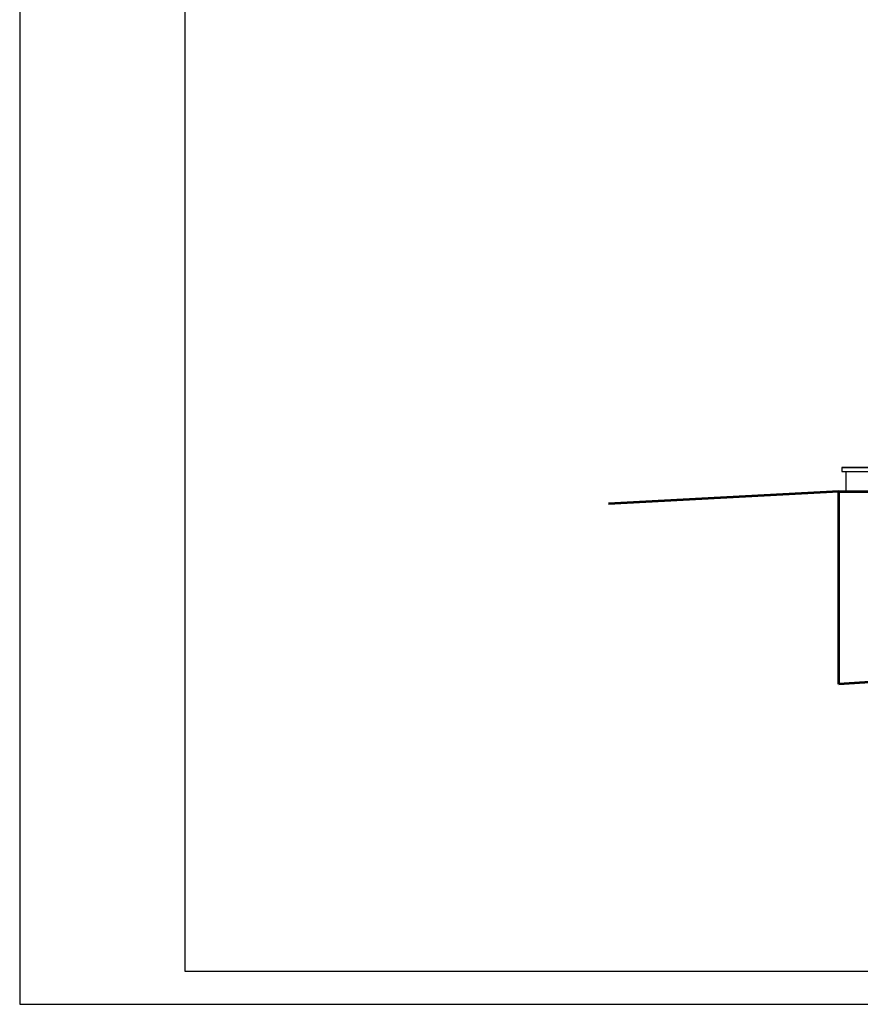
# Model space of a CAD drawing. Header units: millimetres. Extents: x 11979 to 37895, y 18730 to 47884.
# Tile 90 of 256: x 33811 to 34448, y 33129 to 33874. Entities that reach past the tile are written whole.
import ezdxf

# ---------------------------------------------------------------- set-up
doc = ezdxf.new("R2010")
doc.units = ezdxf.units.MM
for name, color, linetype in [('-LI-WIDOK', 2, 'Continuous'), ('-RAMKA', 2, 'Continuous'), ('_PROJEKTOWANE', 5, 'Continuous')]:
    doc.layers.add(name, color=color, linetype=linetype)
doc.layers.add('-ŚCIANY NOŚNE', color=4, linetype='Continuous', lineweight=53)

# ---------------------------------------------------------------- blocks, each defined once
blk = doc.blocks.new('fdfdssd')
at = {"layer": '-RAMKA', "color": 8}
for p, q in [((18316.99, 20415.98), (18316.99, 18315.98)), ((18316.99, 18315.98), (21286.99, 18315.98))]:
    blk.add_line(p, q, dxfattribs=at)
at = {"layer": '-RAMKA', "color": 2}
for p, q in [((18441.99, 20390.98), (18441.99, 18340.98)), ((18441.99, 18340.98), (21261.99, 18340.98))]:
    blk.add_line(p, q, dxfattribs=at)

msp = doc.modelspace()

# ---------------------------------------------------------------- linework, layer by layer
at = {"layer": '-LI-WIDOK'}
for p, q in [((34433.99, 33535.15), (34533.99, 33535.15)), ((34533.99, 33535.15), (34433.99, 33535.15)), ((34433.99, 33535.15), (34433.99, 33532.15)), ((34433.99, 33532.15), (34533.99, 33532.15)), ((34433.99, 33532.15), (34436.99, 33532.15)), ((34436.99, 33532.15), (34436.99, 33517.15))]:
    msp.add_line(p, q, dxfattribs=at)
at = {"layer": '-ŚCIANY NOŚNE'}
for p, q in [((34431.57, 33517.15), (34257.35, 33507.79)), ((34431.57, 33371.18), (34431.57, 33517.15)), ((34431.57, 33517.15), (34533.99, 33517.15)), ((34533.99, 33377.94), (34431.57, 33371.18))]:
    msp.add_line(p, q, dxfattribs=at)

# ---------------------------------------------------------------- block references
at = {"layer": '_PROJEKTOWANE'}
msp.add_blockref('fdfdssd', (15494.23, 14812.79), dxfattribs=at)

doc.saveas('drawing.dxf')
